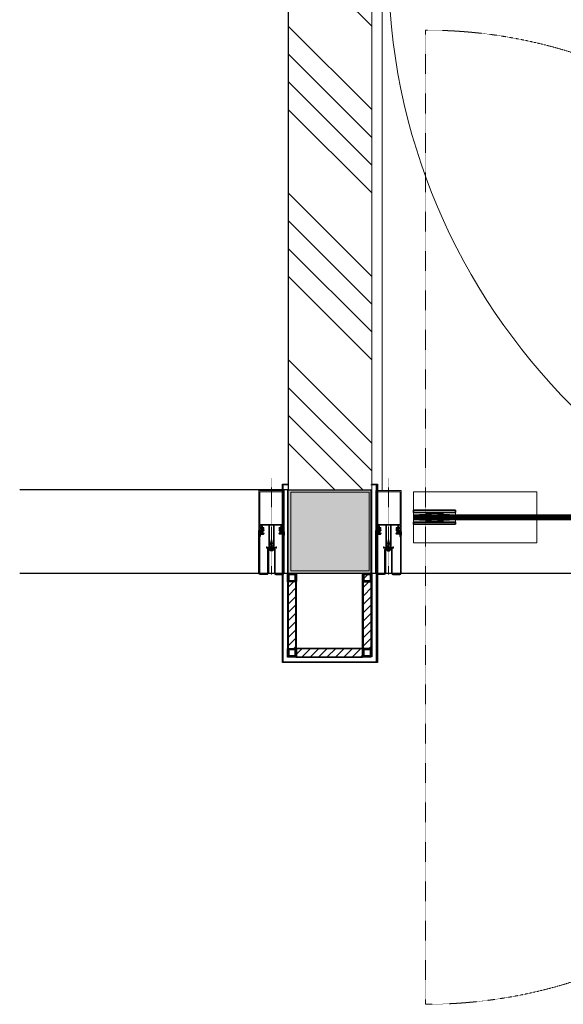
# Model space of a CAD drawing. Header units: millimetres. Extents: x -226731 to 126254, y -16359 to 60195.
# Tile 5 of 256: x -164851 to -163550, y 9467 to 11825. Entities that reach past the tile are written whole.
import ezdxf

# ---------------------------------------------------------------- set-up
doc = ezdxf.new("R2010")
doc.units = ezdxf.units.MM
doc.header["$LTSCALE"] = 0.1
doc.header["$MEASUREMENT"] = 0
for name, pattern in [('CENTER', [2, 1.25, -0.25, 0.25, -0.25]), ('DOOR - WINDOW DETAILS$0$CENTER', [2, 1.25, -0.25, 0.25, -0.25]), ('HIDDEN', [0.375, 0.25, -0.125]), ('HIDDEN2', [4.7625, 3.175, -1.5875])]:
    doc.linetypes.add(name, pattern=pattern)
for name, color, linetype, lineweight in [('01. Aluminium (Main Structure)', 6, 'Continuous', 5), ('0_CCE_ FF_SIDE WALL SPRINKLER', 6, 'Continuous', 0), ('1. Profile', 6, 'Continuous', 30), ('2_Centerline', 1, 'CENTER', 15), ('3_Hatch', 8, 'Continuous', 0), ('COLUMN', 5, 'Continuous', 0), ('DOOR - WINDOW DETAILS$0$01. Aluminium (Main Structure)', 6, 'Continuous', 35), ('DOOR - WINDOW DETAILS$0$03-2 Gasket Hatch', 8, 'Continuous', 0), ('DOOR - WINDOW DETAILS$0$04-1 Glass', 140, 'Continuous', 13), ('DOOR - WINDOW DETAILS$0$12. Accessories', 7, 'Continuous', 15), ('DOOR - WINDOW DETAILS$0$CENTER', 1, 'DOOR - WINDOW DETAILS$0$CENTER', 15), ('HATCH', 9, 'Continuous', 0), ('PLY', 8, 'Continuous', 0), ('S2-Civil plan', 5, 'Continuous', 5), ('SPRINKLER COVERAGE AREA', 1, 'Continuous', 9), ('WALLS', 1, 'Continuous', 5)]:
    doc.layers.add(name, color=color, linetype=linetype, lineweight=lineweight)
for name, color, linetype in [('8_M-Steel', 32, 'Continuous'), ('9_Screws-Anchors', 1, 'Continuous'), ('CENTER LINE', 8, 'CENTER'), ('Door', 5, 'Continuous'), ('DOOR - WINDOW DETAILS$0$9_Screws-Anchors', 1, 'Continuous'), ('DRY WALL LINE', 1, 'Continuous'), ('ELEVATION_4', 8, 'Continuous'), ('FIRE FIGHTING SERVICES', 5, 'Continuous'), ('HARDWARES', 7, 'Continuous'), ('HATCH-RCC', 205, 'Continuous')]:
    doc.layers.add(name, color=color, linetype=linetype)
doc.layers.add('AREA LINE', color=3, linetype='Continuous', plot=False)
doc.layers.add('FIN_ZCP 2- WALL', color=7, linetype='Continuous', true_color=0xb5087e)
doc.layers.add('Glass in Section', color=7, linetype='Continuous', true_color=0x3affff)

# ---------------------------------------------------------------- blocks, each defined once
blk = doc.blocks.new('A$C768C5112')
at = {"layer": '3_Hatch'}
h = blk.add_hatch(color=8, dxfattribs=at)
h.dxf.hatch_style = 1
h.paths.add_polyline_path([(-4.2, -42), (-3.9, -41.7), (-3.9, -37.7), (-4.5, -36.7), (-4.5, -2.5), (-4.5, -2.3), (-4.4, -2.1), (-4.2, -2), (-4, -2), (4, -2), (4.2, -2), (4.4, -2.1), (4.5, -2.3), (4.5, -2.5), (4.5, -36.7), (3.9, -37.7), (3.9, -41.7), (4.2, -42), (4.3, -42.1), (4.3, -42.3), (4.2, -42.4), (3.9, -42.7), (3.9, -46.7), (4.5, -47.7), (4.5, -53.7), (4.5, -53.9), (4.4, -54.1), (4.2, -54.2), (4, -54.2), (-4, -54.2), (-4.2, -54.2), (-4.4, -54.1), (-4.5, -53.9), (-4.5, -53.7), (-4.5, -47.7), (-3.9, -46.7), (-3.9, -42.7), (-4.2, -42.4), (-4.3, -42.3), (-4.3, -42.1)], flags=16)
h.paths.add_polyline_path([(10, -54), (10, -54.2), (10, -54.4), (9.9, -54.5), (9.7, -54.7), (9.5, -54.7), (7, -54.7), (6.8, -54.7), (6.6, -54.5), (6.5, -54.4), (6.5, -54.2), (6.5, -2.5), (6.5, -2.3), (6.6, -2.1), (6.8, -2), (7, -2), (11.9, -2), (12.2, -1.7), (12.3, -1.6), (12.5, -1.6), (12.6, -1.7), (12.9, -2), (27.5, -2), (27.7, -2), (27.9, -2.1), (28, -2.3), (28, -2.5), (28, -7), (28, -7.2), (27.9, -7.4), (27.7, -7.5), (27.5, -7.5), (18.8, -7.5), (18.6, -7.5), (18.5, -7.6), (18.3, -7.8), (18.3, -8), (18.3, -13.5), (18.3, -13.7), (18.5, -13.9), (18.6, -14), (18.8, -14), (21.8, -14), (22, -14), (22.2, -13.9), (22.3, -13.7), (22.3, -13.5), (22.3, -13), (22.3, -12.8), (22.2, -12.7), (22, -12.5), (21.8, -12.5), (20.8, -12.5), (20.6, -12.5), (20.5, -12.3), (20.4, -12.2), (20.3, -12), (20.3, -10), (20.4, -9.8), (20.5, -9.7), (20.6, -9.5), (20.8, -9.5), (23.6, -9.5), (23.9, -9.2), (24.1, -9.1), (24.2, -9.1), (24.4, -9.2), (24.7, -9.5), (27.5, -9.5), (27.7, -9.5), (27.9, -9.7), (28, -9.8), (28, -10), (28, -12), (28, -12.2), (27.9, -12.3), (27.7, -12.5), (27.5, -12.5), (26.5, -12.5), (26.3, -12.5), (26.2, -12.7), (26.1, -12.8), (26, -13), (26, -13.5), (26.1, -13.7), (26.2, -13.9), (26.3, -14), (26.5, -14), (29.5, -14), (29.7, -14), (29.9, -13.9), (30, -13.7), (30, -13.5), (30, 81), (29.9, 81.2), (29.8, 81.2), (29.7, 81.3), (29.6, 81.3), (29.5, 81.3), (-29.5, 81.3), (-29.7, 81.3), (-29.9, 81.2), (-30, 81), (-30, 80.8), (-30, -13.5), (-30, -13.7), (-29.9, -13.9), (-29.7, -14), (-29.5, -14), (-26.5, -14), (-26.3, -14), (-26.1, -13.9), (-26, -13.7), (-26, -13.5), (-26, -13), (-26, -12.8), (-26.1, -12.7), (-26.3, -12.5), (-26.5, -12.5), (-27.5, -12.5), (-27.7, -12.5), (-27.9, -12.3), (-28, -12.2), (-28, -12), (-28, -10), (-28, -9.8), (-27.9, -9.7), (-27.7, -9.5), (-27.5, -9.5), (-24.7, -9.5), (-24.4, -9.2), (-24.2, -9.1), (-24.1, -9.1), (-23.9, -9.2), (-23.6, -9.5), (-20.8, -9.5), (-20.6, -9.5), (-20.4, -9.7), (-20.3, -9.8), (-20.3, -10), (-20.3, -12), (-20.3, -12.2), (-20.4, -12.3), (-20.6, -12.5), (-20.8, -12.5), (-21.8, -12.5), (-22, -12.5), (-22.2, -12.7), (-22.3, -12.8), (-22.3, -13), (-22.3, -13.5), (-22.3, -13.7), (-22.2, -13.9), (-22, -14), (-21.8, -14), (-18.8, -14), (-18.6, -14), (-18.5, -13.9), (-18.3, -13.7), (-18.3, -13.5), (-18.3, -8), (-18.3, -7.8), (-18.5, -7.6), (-18.6, -7.5), (-18.8, -7.5), (-27.5, -7.5), (-27.7, -7.5), (-27.9, -7.4), (-28, -7.2), (-28, -7), (-28, -2.5), (-28, -2.3), (-27.9, -2.1), (-27.7, -2), (-27.5, -2), (-12.9, -2), (-12.6, -1.7), (-12.5, -1.6), (-12.3, -1.6), (-12.2, -1.7), (-11.9, -2), (-7, -2), (-6.8, -2), (-6.7, -2.1), (-6.5, -2.3), (-6.5, -2.5), (-6.5, -54.2), (-6.5, -54.4), (-6.7, -54.5), (-6.8, -54.7), (-7, -54.7), (-9.5, -54.7), (-9.7, -54.7), (-9.9, -54.5), (-10, -54.4), (-10, -54.2), (-10, -54), (-10.1, -53.8), (-10.3, -53.7), (-10.5, -53.7), (-11.5, -53.7), (-11.7, -53.7), (-11.8, -53.8), (-12, -54), (-12, -54.2), (-12, -56.2), (-12, -56.4), (-11.8, -56.6), (-11.7, -56.7), (-11.5, -56.7), (-0.5, -56.7), (-0.2, -56.4), (-0.1, -56.3), (0.1, -56.3), (0.2, -56.4), (0.5, -56.7), (11.5, -56.7), (11.7, -56.7), (11.8, -56.6), (12, -56.4), (12, -56.2), (12, -54.2), (12, -54), (11.8, -53.8), (11.7, -53.7), (11.5, -53.7), (10.5, -53.7), (10.3, -53.7), (10.1, -53.8)])
h.paths.add_polyline_path([(28, 77.8), (28, 78), (27.9, 78.2), (27.7, 78.3), (27.5, 78.3), (-27.5, 78.3), (-27.7, 78.3), (-27.9, 78.2), (-28, 78), (-28, 77.8), (-28, 0.5), (-28, 0.3), (-27.9, 0.2), (-27.7, 0.1), (-27.5, 0), (27.5, 0), (27.7, 0.1), (27.9, 0.2), (28, 0.3), (28, 0.5)], flags=16)
at = {"layer": '01. Aluminium (Main Structure)', "color": 8, "linetype": 'ByBlock'}
for p, q in [((-30, 81), (-29.9, 81.2)), ((-30, 80.8), (-30, 81)), ((-30, -13.5), (-30, 80.8)), ((-29.9, 81.2), (-29.7, 81.3)), ((-29.7, 81.3), (-29.5, 81.3)), ((-29.5, 81.3), (29.5, 81.3)), ((-28, 78), (-27.9, 78.2)), ((-28, 77.8), (-28, 78)), ((-28, 0.5), (-28, 77.8)), ((-27.9, 78.2), (-27.7, 78.3)), ((-27.7, 78.3), (-27.5, 78.3)), ((-27.5, 78.3), (27.5, 78.3)), ((27.5, 78.3), (27.7, 78.3)), ((27.7, 78.3), (27.9, 78.2)), ((27.9, 78.2), (28, 78)), ((28, 78), (28, 77.8)), ((28, 77.8), (28, 0.5)), ((29.5, 81.3), (29.7, 81.3)), ((29.7, 81.3), (29.9, 81.2)), ((29.9, 81.2), (30, 81)), ((30, 81), (30, 80.8)), ((30, 80.8), (30, -13.5)), ((-28, 0.3), (-28, 0.5)), ((-27.9, 0.2), (-28, 0.3)), ((-27.7, 0.1), (-27.9, 0.2)), ((-27.5, 0), (-27.7, 0.1)), ((27.5, 0), (-27.5, 0)), ((27.7, 0.1), (27.5, 0)), ((27.9, 0.2), (27.7, 0.1)), ((28, 0.3), (27.9, 0.2)), ((28, 0.5), (28, 0.3)), ((-30, -13.7), (-30, -13.5)), ((-29.9, -13.9), (-30, -13.7)), ((-29.7, -14), (-29.9, -13.9)), ((-29.5, -14), (-29.7, -14)), ((-26.5, -14), (-29.5, -14)), ((-28, -2.3), (-27.9, -2.1)), ((-28, -2.5), (-28, -2.3)), ((-28, -7), (-28, -2.5)), ((-28, -7.2), (-28, -7)), ((-27.9, -7.4), (-28, -7.2)), ((-28, -9.8), (-27.9, -9.7)), ((-28, -10), (-28, -9.8)), ((-28, -12), (-28, -10)), ((-28, -12.2), (-28, -12)), ((-27.9, -12.3), (-28, -12.2)), ((-27.9, -2.1), (-27.7, -2)), ((-27.7, -7.5), (-27.9, -7.4)), ((-27.9, -9.7), (-27.7, -9.5)), ((-27.7, -12.5), (-27.9, -12.3)), ((-27.7, -2), (-27.5, -2)), ((-27.5, -7.5), (-27.7, -7.5)), ((-27.7, -9.5), (-27.5, -9.5)), ((-27.5, -12.5), (-27.7, -12.5)), ((-27.5, -2), (-12.9, -2)), ((-18.8, -7.5), (-27.5, -7.5)), ((-27.5, -9.5), (-24.7, -9.5)), ((-26.5, -12.5), (-27.5, -12.5)), ((-26.5, -12.5), (-26.3, -12.5)), ((-26.3, -14), (-26.5, -14)), ((-26.3, -12.5), (-26.1, -12.7)), ((-26.1, -13.9), (-26.3, -14)), ((-26.1, -12.7), (-26, -12.8)), ((-26, -13.7), (-26.1, -13.9)), ((-26, -12.8), (-26, -13)), ((-26, -13), (-26, -13.5)), ((-26, -13.5), (-26, -13.7)), ((-24.7, -9.5), (-24.4, -9.2)), ((-24.4, -9.2), (-24.2, -9.1)), ((-24.2, -9.1), (-24.1, -9.1)), ((-24.1, -9.1), (-23.9, -9.2)), ((-23.9, -9.2), (-23.6, -9.5)), ((-23.6, -9.5), (-20.8, -9.5)), ((-22.3, -12.8), (-22.2, -12.7)), ((-22.3, -13), (-22.3, -12.8)), ((-22.3, -13), (-22.3, -13.5)), ((-22.3, -13.7), (-22.3, -13.5)), ((-22.2, -13.9), (-22.3, -13.7)), ((-22.2, -12.7), (-22, -12.5)), ((-22, -14), (-22.2, -13.9)), ((-22, -12.5), (-21.8, -12.5)), ((-21.8, -14), (-22, -14)), ((-20.8, -12.5), (-21.8, -12.5)), ((-18.8, -14), (-21.8, -14)), ((-20.8, -9.5), (-20.6, -9.5)), ((-20.6, -12.5), (-20.8, -12.5)), ((-20.6, -9.5), (-20.4, -9.7)), ((-20.4, -12.3), (-20.6, -12.5)), ((-20.4, -9.7), (-20.3, -9.8)), ((-20.3, -12.2), (-20.4, -12.3)), ((-20.3, -9.8), (-20.3, -10)), ((-20.3, -10), (-20.3, -12)), ((-20.3, -12), (-20.3, -12.2)), ((-18.8, -7.5), (-18.6, -7.5)), ((-18.6, -14), (-18.8, -14)), ((-18.6, -7.5), (-18.5, -7.6)), ((-18.5, -13.9), (-18.6, -14)), ((-18.5, -7.6), (-18.3, -7.8)), ((-18.3, -13.7), (-18.5, -13.9)), ((-18.3, -7.8), (-18.3, -8)), ((-18.3, -8), (-18.3, -13.5)), ((-18.3, -13.5), (-18.3, -13.7)), ((-12.9, -2), (-12.6, -1.7)), ((-12.6, -1.7), (-12.5, -1.6)), ((-12.5, -1.6), (-12.3, -1.6)), ((-12.3, -1.6), (-12.2, -1.7)), ((-12.2, -1.7), (-11.9, -2)), ((-11.9, -2), (-7, -2)), ((-7, -2), (-6.8, -2)), ((-6.8, -2), (-6.7, -2.1)), ((-6.7, -2.1), (-6.5, -2.3)), ((-6.5, -2.3), (-6.5, -2.5)), ((-6.5, -2.5), (-6.5, -54.2)), ((-4.5, -2.3), (-4.4, -2.1)), ((-4.5, -2.5), (-4.5, -2.3)), ((-4.5, -36.7), (-4.5, -2.5)), ((-4.4, -2.1), (-4.2, -2)), ((-4.2, -2), (-4, -2)), ((-4, -2), (4, -2)), ((4, -2), (4.2, -2)), ((4.2, -2), (4.4, -2.1)), ((4.4, -2.1), (4.5, -2.3)), ((4.5, -2.3), (4.5, -2.5)), ((4.5, -2.5), (4.5, -36.7)), ((6.5, -2.3), (6.6, -2.1)), ((6.5, -2.5), (6.5, -2.3)), ((6.5, -54.2), (6.5, -2.5)), ((6.6, -2.1), (6.8, -2)), ((6.8, -2), (7, -2)), ((7, -2), (11.9, -2)), ((11.9, -2), (12.2, -1.7)), ((12.2, -1.7), (12.3, -1.6)), ((12.3, -1.6), (12.5, -1.6)), ((12.5, -1.6), (12.6, -1.7)), ((12.6, -1.7), (12.9, -2)), ((12.9, -2), (27.5, -2)), ((18.3, -7.8), (18.5, -7.6)), ((18.3, -8), (18.3, -7.8)), ((18.3, -8), (18.3, -13.5)), ((18.3, -13.7), (18.3, -13.5)), ((18.5, -13.9), (18.3, -13.7)), ((18.5, -7.6), (18.6, -7.5)), ((18.6, -14), (18.5, -13.9)), ((18.6, -7.5), (18.8, -7.5)), ((18.8, -14), (18.6, -14)), ((27.5, -7.5), (18.8, -7.5)), ((18.8, -14), (21.8, -14)), ((20.3, -10), (20.4, -9.8)), ((20.3, -12), (20.3, -10)), ((20.4, -12.2), (20.3, -12)), ((20.4, -9.8), (20.5, -9.7)), ((20.5, -12.3), (20.4, -12.2)), ((20.5, -9.7), (20.6, -9.5)), ((20.6, -12.5), (20.5, -12.3)), ((20.6, -9.5), (20.8, -9.5)), ((20.8, -12.5), (20.6, -12.5)), ((20.8, -9.5), (23.6, -9.5)), ((21.8, -12.5), (20.8, -12.5)), ((21.8, -12.5), (22, -12.5)), ((22, -14), (21.8, -14)), ((22, -12.5), (22.2, -12.7)), ((22.2, -13.9), (22, -14)), ((22.2, -12.7), (22.3, -12.8)), ((22.3, -13.7), (22.2, -13.9)), ((22.3, -12.8), (22.3, -13)), ((22.3, -13), (22.3, -13.5)), ((22.3, -13.5), (22.3, -13.7)), ((23.6, -9.5), (23.9, -9.2)), ((23.9, -9.2), (24.1, -9.1)), ((24.1, -9.1), (24.2, -9.1)), ((24.2, -9.1), (24.4, -9.2)), ((24.4, -9.2), (24.7, -9.5)), ((24.7, -9.5), (27.5, -9.5)), ((26, -13), (26.1, -12.8)), ((26, -13), (26, -13.5)), ((26.1, -13.7), (26, -13.5)), ((26.1, -12.8), (26.2, -12.7)), ((26.2, -13.9), (26.1, -13.7)), ((26.2, -12.7), (26.3, -12.5)), ((26.3, -14), (26.2, -13.9)), ((26.3, -12.5), (26.5, -12.5)), ((26.5, -14), (26.3, -14)), ((27.5, -12.5), (26.5, -12.5)), ((26.5, -14), (29.5, -14)), ((27.5, -2), (27.7, -2)), ((27.7, -7.5), (27.5, -7.5)), ((27.5, -9.5), (27.7, -9.5)), ((27.7, -12.5), (27.5, -12.5)), ((27.7, -2), (27.9, -2.1)), ((27.9, -7.4), (27.7, -7.5)), ((27.7, -9.5), (27.9, -9.7)), ((27.9, -12.3), (27.7, -12.5)), ((27.9, -2.1), (28, -2.3)), ((28, -7.2), (27.9, -7.4)), ((27.9, -9.7), (28, -9.8)), ((28, -12.2), (27.9, -12.3)), ((28, -2.3), (28, -2.5)), ((28, -2.5), (28, -7)), ((28, -7), (28, -7.2)), ((28, -9.8), (28, -10)), ((28, -10), (28, -12)), ((28, -12), (28, -12.2)), ((29.7, -14), (29.5, -14)), ((29.9, -13.9), (29.7, -14)), ((30, -13.7), (29.9, -13.9)), ((30, -13.5), (30, -13.7)), ((-3.9, -37.7), (-4.5, -36.7)), ((-4.5, -47.7), (-3.9, -46.7)), ((-4.3, -42.1), (-4.2, -42)), ((-4.3, -42.3), (-4.3, -42.1)), ((-4.2, -42.4), (-4.3, -42.3)), ((-4.2, -42), (-3.9, -41.7)), ((-3.9, -42.7), (-4.2, -42.4)), ((-3.9, -41.7), (-3.9, -37.7)), ((-3.9, -46.7), (-3.9, -42.7)), ((4.5, -36.7), (3.9, -37.7)), ((3.9, -37.7), (3.9, -41.7)), ((3.9, -41.7), (4.2, -42)), ((4.2, -42.4), (3.9, -42.7)), ((3.9, -42.7), (3.9, -46.7)), ((3.9, -46.7), (4.5, -47.7)), ((4.2, -42), (4.3, -42.1)), ((4.3, -42.3), (4.2, -42.4)), ((4.3, -42.1), (4.3, -42.3)), ((-12, -54), (-11.8, -53.8)), ((-12, -54.2), (-12, -54)), ((-12, -56.2), (-12, -54.2)), ((-12, -56.4), (-12, -56.2)), ((-11.8, -56.6), (-12, -56.4)), ((-11.8, -53.8), (-11.7, -53.7)), ((-11.7, -56.7), (-11.8, -56.6)), ((-11.7, -53.7), (-11.5, -53.7)), ((-11.5, -56.7), (-11.7, -56.7)), ((-11.5, -53.7), (-10.5, -53.7)), ((-11.5, -56.7), (-0.5, -56.7)), ((-10.5, -53.7), (-10.3, -53.7)), ((-10.3, -53.7), (-10.1, -53.8)), ((-10.1, -53.8), (-10, -54)), ((-10, -54), (-10, -54.2)), ((-10, -54.4), (-10, -54.2)), ((-9.9, -54.5), (-10, -54.4)), ((-9.7, -54.7), (-9.9, -54.5)), ((-9.5, -54.7), (-9.7, -54.7)), ((-7, -54.7), (-9.5, -54.7)), ((-6.8, -54.7), (-7, -54.7)), ((-6.7, -54.5), (-6.8, -54.7)), ((-6.5, -54.4), (-6.7, -54.5)), ((-6.5, -54.2), (-6.5, -54.4)), ((-4.5, -53.7), (-4.5, -47.7)), ((-4.5, -53.9), (-4.5, -53.7)), ((-4.4, -54.1), (-4.5, -53.9)), ((-4.2, -54.2), (-4.4, -54.1)), ((-4, -54.2), (-4.2, -54.2)), ((4, -54.2), (-4, -54.2)), ((-0.5, -56.7), (-0.2, -56.4)), ((-0.2, -56.4), (-0.1, -56.3)), ((-0.1, -56.3), (0.1, -56.3)), ((0.1, -56.3), (0.2, -56.4)), ((0.2, -56.4), (0.5, -56.7)), ((0.5, -56.7), (11.5, -56.7)), ((4.2, -54.2), (4, -54.2)), ((4.4, -54.1), (4.2, -54.2)), ((4.5, -53.9), (4.4, -54.1)), ((4.5, -47.7), (4.5, -53.7)), ((4.5, -53.7), (4.5, -53.9)), ((6.5, -54.4), (6.5, -54.2)), ((6.6, -54.5), (6.5, -54.4)), ((6.8, -54.7), (6.6, -54.5)), ((7, -54.7), (6.8, -54.7)), ((9.5, -54.7), (7, -54.7)), ((9.7, -54.7), (9.5, -54.7)), ((9.9, -54.5), (9.7, -54.7)), ((10, -54.4), (9.9, -54.5)), ((10, -54), (10.1, -53.8)), ((10, -54.2), (10, -54)), ((10, -54.2), (10, -54.4)), ((10.1, -53.8), (10.3, -53.7)), ((10.3, -53.7), (10.5, -53.7)), ((10.5, -53.7), (11.5, -53.7)), ((11.5, -53.7), (11.7, -53.7)), ((11.7, -56.7), (11.5, -56.7)), ((11.7, -53.7), (11.8, -53.8)), ((11.8, -56.6), (11.7, -56.7)), ((11.8, -53.8), (12, -54)), ((12, -56.4), (11.8, -56.6)), ((12, -54), (12, -54.2)), ((12, -54.2), (12, -56.2)), ((12, -56.2), (12, -56.4))]:
    blk.add_line(p, q, dxfattribs=at)
blk = doc.blocks.new('*U432')
at = {"layer": 'CENTER LINE', "color": 8, "linetype": 'CENTER'}
blk.add_line((0, -19.1), (0, 3.8), dxfattribs=at)
at = {"layer": 'HARDWARES', "color": 8, "linetype": 'Continuous'}
for p, q in [((-4.5, 0), (-4.5, 1.2)), ((4.5, 0), (-4.5, 0)), ((-0.7, 2.6), (-0.7, 3.3)), ((0.7, 2.6), (-0.7, 2.6)), ((0.7, 2.6), (0.7, 3.3)), ((4.5, 1.2), (4.5, 0))]:
    blk.add_line(p, q, dxfattribs=at)
at = {"layer": 'HARDWARES', "color": 8}
for p, q in [((4.5, 0), (-4.5, 0)), ((4.5, 0.8), (4.5, 0))]:
    blk.add_line(p, q, dxfattribs=at)
at = {"layer": 'HARDWARES', "color": 8, "linetype": 'HIDDEN'}
for p, q in [((1.4, 0), (1.4, -0.3)), ((1.1, -15.3), (-1.8, -16.4)), ((2, -15.6), (-1.8, -16.4)), ((-1.8, -16.4), (-0.9, -16.7)), ((-1.4, -2.1), (-1.4, -3.5)), ((-1.4, -4.2), (-1.4, -5.6)), ((-1.4, -6.3), (-1.4, -7.7)), ((-1.4, -8.4), (-1.4, -9.8)), ((-1.4, -10.5), (-1.4, -11.9)), ((-0.9, -16.7), (2, -15.6)), ((1.1, -15.3), (2, -15.6)), ((1.4, -1), (1.4, -2.4)), ((1.4, -3.1), (1.4, -4.5)), ((1.4, -5.2), (1.4, -6.6)), ((1.4, -7.3), (1.4, -8.7)), ((1.4, -9.4), (1.4, -10.8))]:
    blk.add_line(p, q, dxfattribs=at)
for points in [[(-1.4, 0), (-1.4, -1.4)], [(2.4, -0.7), (1.4, -0.3), (-2.4, -1.7), (2.4, -0.7), (-1.4, -2.1), (-2.4, -1.7)], [(2.4, -2.8), (1.4, -2.4), (-2.4, -3.8), (2.4, -2.8), (-1.4, -4.2), (-2.4, -3.8)], [(2.4, -4.9), (1.4, -4.5), (-2.4, -5.9), (2.4, -4.9), (-1.4, -6.3), (-2.4, -5.9)], [(2.4, -7), (1.4, -6.6), (-2.4, -8), (2.4, -7), (-1.4, -8.4), (-2.4, -8)], [(2.4, -9.1), (1.4, -8.7), (-2.4, -10.1), (2.4, -9.1), (-1.4, -10.5), (-2.4, -10.1)], [(2.4, -11.2), (1.4, -10.8), (-2.4, -12.2), (2.4, -11.2), (-1.4, -12.6), (-2.4, -12.2)], [(2.4, -13.3), (1.5, -12.9), (-2.4, -14.3), (2.4, -13.3), (-1.4, -14.7), (-2.4, -14.3)]]:
    blk.add_lwpolyline(points, dxfattribs=at)
at = {"layer": 'HARDWARES', "color": 8, "linetype": 'Continuous'}
for centre, radius, start, end in [((-3.1, 1.2), 1.37, 131.7376, 180), ((-0.7, -2.3), 5.57, 89.5407, 126.6338), ((0.7, -2.3), 5.57, 53.3662, 90.4593), ((3.1, 1.2), 1.37, 0, 48.2624)]:
    blk.add_arc(centre, radius, start, end, dxfattribs=at)
at = {"layer": 'HARDWARES', "color": 8, "linetype": 'HIDDEN'}
for centre, start, end in [((15.4, -11.8), 182.508, 187.2926), ((15.3, -11.8), 189.5795, 194.5622), ((15.3, -11.8), 196.6931, 203.9435), ((-15.3, -11.8), 336.0565, 345.4243), ((-15.3, -11.8), 347.9668, 353.6815), ((-15.3, -11.8), 356.0961, 1.0584)]:
    blk.add_arc(centre, 16.8, start, end, dxfattribs=at)
blk = doc.blocks.new('*U433')
at = {"layer": 'CENTER LINE', "color": 8, "linetype": 'CENTER'}
blk.add_line((0, -11), (0, 2.7), dxfattribs=at)
at = {"layer": 'HARDWARES', "color": 8, "linetype": 'Continuous'}
for p, q in [((-3.2, 0), (-3.2, 0.7)), ((3.2, 0), (-3.2, 0)), ((-0.5, 1.7), (-0.5, 2.2)), ((0.5, 1.7), (-0.5, 1.7)), ((0.5, 1.7), (0.5, 2.2)), ((3.2, 0.7), (3.2, 0))]:
    blk.add_line(p, q, dxfattribs=at)
at = {"layer": 'HARDWARES', "color": 8}
for p, q in [((-3.2, 0), (-3.2, 0.4)), ((3.2, 0), (-3.2, 0)), ((3.2, 0.4), (3.2, 0))]:
    blk.add_line(p, q, dxfattribs=at)
at = {"layer": 'HARDWARES', "color": 8, "linetype": 'HIDDEN'}
for p, q in [((1.1, 0), (1.1, -0.2)), ((0.8, -11.2), (-1.3, -11.9)), ((1.4, -11.4), (-1.3, -11.9)), ((-1.3, -11.9), (-0.7, -12.2)), ((-1.1, -1.5), (-1.1, -2.5)), ((-1.1, -3), (-1.1, -4.1)), ((-1.1, -4.6), (-1.1, -5.6)), ((-1.1, -6.1), (-1.1, -7.1)), ((-1.1, -7.6), (-1.1, -8.7)), ((-0.7, -12.2), (1.4, -11.4)), ((0.8, -11.2), (1.4, -11.4)), ((1.1, -0.7), (1.1, -1.8)), ((1.1, -2.3), (1.1, -3.3)), ((1.1, -3.8), (1.1, -4.8)), ((1.1, -5.3), (1.1, -6.4)), ((1.1, -6.9), (1.1, -7.9))]:
    blk.add_line(p, q, dxfattribs=at)
for points in [[(-1.1, 0), (-1.1, -1)], [(1.8, -0.5), (1.1, -0.2), (-1.8, -1.2), (1.8, -0.5), (-1.1, -1.5), (-1.8, -1.2)], [(1.8, -2), (1.1, -1.8), (-1.8, -2.8), (1.8, -2), (-1.1, -3), (-1.8, -2.8)], [(1.8, -3.5), (1.1, -3.3), (-1.8, -4.3), (1.8, -3.5), (-1.1, -4.6), (-1.8, -4.3)], [(1.8, -5.1), (1.1, -4.8), (-1.8, -5.8), (1.8, -5.1), (-1.1, -6.1), (-1.8, -5.8)], [(1.8, -6.6), (1.1, -6.4), (-1.8, -7.4), (1.8, -6.6), (-1.1, -7.6), (-1.8, -7.4)], [(1.8, -8.1), (1.1, -7.9), (-1.8, -8.9), (1.8, -8.1), (-1.1, -9.2), (-1.8, -8.9)], [(1.8, -9.7), (1.1, -9.4), (-1.7, -10.4), (1.8, -9.7), (-1, -10.7), (-1.7, -10.4)]]:
    blk.add_lwpolyline(points, dxfattribs=at)
at = {"layer": 'HARDWARES', "color": 8, "linetype": 'Continuous'}
for centre, radius, start, end in [((-2.2, 0.7), 1, 131.7376, 180), ((-0.5, -1.6), 3.85, 89.5553, 127.6506), ((0.5, -1.6), 3.85, 52.3494, 90.4447), ((2.2, 0.7), 1, 0, 48.2624)]:
    blk.add_arc(centre, radius, start, end, dxfattribs=at)
at = {"layer": 'HARDWARES', "color": 8, "linetype": 'HIDDEN'}
for centre, start, end in [((11.3, -8.6), 182.508, 187.2926), ((11.2, -8.6), 189.5795, 194.5622), ((11.2, -8.6), 196.6931, 203.9435), ((-11.2, -8.6), 336.0565, 345.4243), ((-11.2, -8.6), 347.9668, 353.6815), ((-11.1, -8.6), 356.0961, 1.0584)]:
    blk.add_arc(centre, 12.2, start, end, dxfattribs=at)
blk = doc.blocks.new('c812')
at = {"layer": '9_Screws-Anchors', "color": 8, "linetype": 'ByBlock'}
for p, q in [((-4, 0), (4, 0)), ((-1.6, -2.5), (-4, 0)), ((1.6, -2.5), (4, 0)), ((-2.1, -3.6), (2.1, -3.1)), ((-2.1, -5), (2.1, -4.5)), ((-2.1, -6.4), (2.1, -5.9)), ((-2.1, -7.8), (2.1, -7.3)), ((-2.1, -9.2), (2.1, -8.7)), ((-2.1, -10.6), (2.1, -10.1)), ((-1.6, -2.5), (-1.6, -10.8)), ((-1.6, -2.5), (1.6, -2.5)), ((0, -12.7), (-1.6, -10.8)), ((-0.9, -2.4), (1, -2.4)), ((0, -12.7), (1.6, -10.8)), ((1.6, -2.5), (1.6, -10.8))]:
    blk.add_line(p, q, dxfattribs=at)
at = {"layer": '9_Screws-Anchors', "color": 8, "linetype": 'HIDDEN2', "ltscale": 0.5}
for p, q in [((-2, 0), (-0.9, -2.5)), ((-0.4, 0), (-0.2, -2.4)), ((0.5, 0), (0.3, -2.4)), ((2, 0), (0.9, -2.5))]:
    blk.add_line(p, q, dxfattribs=at)
blk = doc.blocks.new('A$Ce945c106')
at = {"layer": '3_Hatch'}
h = blk.add_hatch(color=8, dxfattribs=at)
h.dxf.hatch_style = 1
edge = h.paths.add_edge_path()
edge.add_line((105.5, 28.5), (3, 28.5))
edge.add_arc((3, 27), 1.5, 90, 180)
edge.add_line((1.5, 27), (1.5, 10.5))
edge.add_arc((3, 10.5), 1.5, 180, 270)
edge.add_line((3, 9), (59.8, 9))
edge.add_arc((59.8, 6), 3, 0, 90, ccw=False)
edge.add_line((62.8, 6), (62.8, -7.5))
edge.add_line((62.8, -7.5), (61.3, -7.5))
edge.add_line((61.3, -7.5), (61.3, 6))
edge.add_arc((59.8, 6), 1.5, 0, 90)
edge.add_line((59.8, 7.5), (3, 7.5))
edge.add_arc((3, 10.5), 3, 180, 270, ccw=False)
edge.add_line((0, 10.5), (0, 27))
edge.add_arc((3, 27), 3, 90, 180, ccw=False)
edge.add_line((3, 30), (105.5, 30))
edge.add_line((105.5, 30), (105.5, 28.5))
h = blk.add_hatch(color=8, dxfattribs=at)
h.dxf.hatch_style = 1
h.paths.add_polyline_path([(90.5, 28.5), (105.5, 28.5), (105.5, 18.5), (104, 18.5), (104, 27), (90.5, 27)])
h = blk.add_hatch(color=8, dxfattribs=at)
h.dxf.hatch_style = 1
edge = h.paths.add_edge_path()
edge.add_line((105.5, -28.5), (3, -28.5))
edge.add_arc((3, -27), 1.5, 180, 270, ccw=False)
edge.add_line((1.5, -27), (1.5, -10.5))
edge.add_arc((3, -10.5), 1.5, 90, 180, ccw=False)
edge.add_line((3, -9), (58.3, -9))
edge.add_arc((58.3, -6), 3, 270, 360)
edge.add_line((61.3, -6), (61.3, 6))
edge.add_line((61.3, 6), (59.8, 6))
edge.add_line((59.8, 6), (59.8, -6))
edge.add_arc((58.3, -6), 1.5, 270, 360, ccw=False)
edge.add_line((58.3, -7.5), (3, -7.5))
edge.add_arc((3, -10.5), 3, 90, 180)
edge.add_line((0, -10.5), (0, -27))
edge.add_arc((3, -27), 3, 180, 270)
edge.add_line((3, -30), (105.5, -30))
edge.add_line((105.5, -30), (105.5, -28.5))
h = blk.add_hatch(color=8, dxfattribs=at)
h.dxf.hatch_style = 1
h.paths.add_polyline_path([(90.5, -28.5), (105.5, -28.5), (105.5, -18.5), (104, -18.5), (104, -27), (90.5, -27)])
at = {"layer": '1. Profile', "color": 8, "linetype": 'ByBlock'}
for points in [[(90.5, 28.5), (105.5, 28.5), (105.5, 18.5), (104, 18.5), (104, 27), (90.5, 27)], [(90.5, -28.5), (105.5, -28.5), (105.5, -18.5), (104, -18.5), (104, -27), (90.5, -27)]]:
    blk.add_lwpolyline(points, close=True, dxfattribs=at)
at = {"layer": '2_Centerline', "color": 8, "ltscale": 0.25}
blk.add_lwpolyline([(230.8, 0), (0, 0)], dxfattribs=at)
at = {"layer": 'Glass in Section', "color": 8}
for points in [[(105.5, 28.5), (3, 28.5, 0.414214), (1.5, 27), (1.5, 10.5, 0.414214), (3, 9), (59.8, 9, -0.414214), (62.8, 6), (62.8, -7.5), (61.3, -7.5), (61.3, 6, 0.414214), (59.8, 7.5), (3, 7.5, -0.414214), (0, 10.5), (0, 27, -0.414214), (3, 30), (105.5, 30)], [(105.5, -28.5), (3, -28.5, -0.414214), (1.5, -27), (1.5, -10.5, -0.414214), (3, -9), (58.3, -9, 0.414214), (61.3, -6), (61.3, 6), (59.8, 6), (59.8, -6, -0.414214), (58.3, -7.5), (3, -7.5, 0.414214), (0, -10.5), (0, -27, 0.414214), (3, -30), (105.5, -30)]]:
    blk.add_lwpolyline(points, format="xyb", close=True, dxfattribs=at)
at = {"layer": '3_Hatch', "color": 8, "rotation": 270}
blk.add_blockref('A$C768C5112', (119.5, 0), dxfattribs=at)
at = {"layer": 'DRY WALL LINE', "color": 8, "linetype": 'Continuous', "xscale": -1}
blk.add_blockref('c812', (98, 30), dxfattribs=at)
at = {"layer": 'DRY WALL LINE', "color": 8, "linetype": 'Continuous', "rotation": 180}
blk.add_blockref('c812', (98, -30), dxfattribs=at)
at = {"layer": 'HARDWARES', "color": 8, "xscale": -1, "rotation": 90}
for name, p in [('*U433', (104, 23.3)), ('*U432', (59.8, 0))]:
    blk.add_blockref(name, p, dxfattribs=at)
at = {"layer": 'HARDWARES', "color": 8, "rotation": 90.00000000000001}
blk.add_blockref('*U433', (104, -23.3), dxfattribs=at)
blk = doc.blocks.new('A$C9d481201')
at = {"layer": '3_Hatch', "color": 8, "linetype": 'HIDDEN', "elevation": -261.1}
blk.add_lwpolyline([(-1406.5, -1160.5), (-1406.5, 1172.5)], dxfattribs=at)
at = {"layer": '3_Hatch', "color": 8, "linetype": 'HIDDEN'}
for start, end in [(0.0256, 90), (270, 359.9744)]:
    blk.add_arc((-1406.5, 6, -261.1), 1166.5, start, end, dxfattribs=at)
at = {"layer": 'DOOR - WINDOW DETAILS$0$01. Aluminium (Main Structure)', "color": 8, "extrusion": (3.81477e-09, -1.42366e-08, 1), "elevation": -261.1}
for points in [[(-1335, 17.6), (-1435, 17.6), (-1435, 22.6), (-1335, 22.6)], [(-1335, -5.7), (-1435, -5.7), (-1435, -10.7), (-1335, -10.7)]]:
    blk.add_lwpolyline(points, close=True, dxfattribs=at)
at = {"layer": 'DOOR - WINDOW DETAILS$0$03-2 Gasket Hatch', "color": 8, "lineweight": 0, "extrusion": (-3.81477e-09, -1.42366e-08, 1)}
for p, q in [((-1335, 17.6, -261.1), (-1435, 11.9, -261.1)), ((-1434.8, 17.5, -261.1), (-1335, 11.9, -261.1)), ((-1335, -5.7, -261.1), (-1435, -0.1, -261.1)), ((-1435, -5.7, -261.1), (-1335, -0.1, -261.1))]:
    blk.add_line(p, q, dxfattribs=at)
at = {"layer": 'DOOR - WINDOW DETAILS$0$03-2 Gasket Hatch', "color": 8, "extrusion": (-3.81477e-09, -1.42366e-08, 1)}
for p, q in [((-1435, 10.8, -261.1), (-240, 10.9, -261.1)), ((-1435, 9.8, -261.1), (-240, 10, -261.1)), ((-1435, 9, -261.1), (-1407.7, 9, -261.1)), ((-1435, 8, -261.1), (-1409.1, 8, -261.1)), ((-1409.6, 7, -261.1), (-1435, 7, -261.1)), ((-1409.8, 6, -261.1), (-1435, 6, -261.1)), ((-1435, 5, -261.1), (-1409.6, 5, -261.1)), ((-1435, 4, -261.1), (-1409.1, 4, -261.1)), ((-1435, 3, -261.1), (-1407.7, 3, -261.1)), ((-1435, 2, -261.1), (-240, 2.1, -261.1)), ((-1435, 1, -261.1), (-240, 1.1, -261.1)), ((-1405.8, 8.9, -261.1), (-240, 9, -261.1)), ((-1405.8, 3, -261.1), (-240, 3.1, -261.1)), ((-1404.5, 7.9, -261.1), (-240, 8, -261.1)), ((-1404.5, 3.9, -261.1), (-240, 4.1, -261.1)), ((-240, 7, -261.1), (-1404, 6.9, -261.1)), ((-1404, 4.9, -261.1), (-240, 5, -261.1)), ((-240, 6, -261.1), (-1403.8, 5.9, -261.1))]:
    blk.add_line(p, q, dxfattribs=at)
at = {"layer": 'DOOR - WINDOW DETAILS$0$03-2 Gasket Hatch', "color": 8, "lineweight": 0, "extrusion": (3.81477e-09, -1.42366e-08, 1), "elevation": -261.1}
for points in [[(-1335, 11.9), (-1335, 17.6), (-1435, 17.6), (-1435, 11.9)], [(-1335, -0.1), (-1335, -5.7), (-1435, -5.7), (-1435, -0.1)]]:
    blk.add_lwpolyline(points, close=True, dxfattribs=at)
at = {"layer": 'DOOR - WINDOW DETAILS$0$04-1 Glass', "color": 8, "extrusion": (3.81477e-09, -1.42366e-08, 1), "elevation": -261.1}
blk.add_lwpolyline([(-241, 0), (-240, 1), (-240, 11), (-241, 12), (-1434, 11.9), (-1435, 10.9), (-1435, 0.9), (-1434, -0.1), (-241, 0)], dxfattribs=at)
at = {"layer": 'DOOR - WINDOW DETAILS$0$12. Accessories', "color": 8, "extrusion": (3.81477e-09, -1.42366e-08, 1), "elevation": -261.1}
blk.add_lwpolyline([(-1435, 67.5), (-1140, 67.5), (-1140, -54.5), (-1435, -54.5)], close=True, dxfattribs=at)
at = {"layer": 'DOOR - WINDOW DETAILS$0$9_Screws-Anchors', "color": 8, "extrusion": (3.81477e-09, 1.92291e-07, 1), "elevation": -261.1}
blk.add_lwpolyline([(-1410.8, 6), (-1408.7, 9.8), (-1404.4, 9.8), (-1402.2, 6), (-1404.4, 2.3), (-1408.7, 2.3)], close=True, dxfattribs=at)
at = {"layer": 'DOOR - WINDOW DETAILS$0$9_Screws-Anchors', "color": 8, "extrusion": (3.81477e-09, 1.92291e-07, 1)}
for radius in [3.24, 2.3, 1.99]:
    blk.add_circle((-1406.5, 6, -261.1), radius, dxfattribs=at)
at = {"layer": 'DOOR - WINDOW DETAILS$0$CENTER', "color": 8, "ltscale": 0.3, "extrusion": (3.81477e-09, 1.92291e-07, 1)}
for p, q in [((-1412.4, 6, -261.1), (-1400.7, 6, -261.1)), ((-1406.5, 0.2, -261.1), (-1406.5, 11.9, -261.1))]:
    blk.add_line(p, q, dxfattribs=at)
blk = doc.blocks.new('A$C24A0312C')
at = {"layer": 'COLUMN', "linetype": 'Continuous'}
h = blk.add_hatch(color=8, dxfattribs=at)
h.dxf.hatch_style = 1
h.paths.add_polyline_path([(-100, 100), (100, 100), (100, -100), (-100, -100)])
h.paths.add_polyline_path([(94, 94), (-94, 94), (-94, -94), (94, -94)], flags=16)
at = {"layer": 'HATCH'}
h = blk.add_hatch(color=8, dxfattribs=at)
h.dxf.hatch_style = 1
h.paths.add_polyline_path([(94, 94), (-94, 94), (-94, -94), (94, -94)])
at = {"layer": 'COLUMN', "color": 8, "linetype": 'Continuous'}
for points in [[(100, 100), (-100, 100), (-100, -100), (100, -100)], [(94, 94), (-94, 94), (-94, -94), (94, -94)]]:
    blk.add_lwpolyline(points, close=True, dxfattribs=at)
blk = doc.blocks.new('A$C2AD535C3')
at = {"layer": 'SPRINKLER COVERAGE AREA', "color": 1}
blk.add_circle((0, 0), 2500, dxfattribs=at)
blk = doc.blocks.new('G$C3584CA52')
at = {"layer": '0_CCE_ FF_SIDE WALL SPRINKLER', "color": 240, "xscale": -0.6, "yscale": 0.6, "zscale": 0.6}
blk.add_blockref('A$C2AD535C3', (548.8, -9259), dxfattribs=at)

msp = doc.modelspace()

# ---------------------------------------------------------------- hatches: boundary and pattern name
at = {"layer": 'HATCH'}
h = msp.add_hatch(dxfattribs=at)
h.set_pattern_fill('JIS_WOOD', color=8, scale=20, angle=180)
h.set_pattern_definition([(225, (931153.14, 450387.863), (9.99999998, -9.99999998), [])])
h.paths.add_polyline_path([(-164208.7, 10479.6), (-164208.7, 10499.6), (-164188.7, 10499.6), (-164188.7, 10479.6), (-164188.7, 10319.6), (-164028.7, 10319.6), (-164008.7, 10319.6), (-164008.7, 10299.6), (-164028.7, 10299.6), (-164188.7, 10299.6), (-164208.7, 10299.6), (-164208.7, 10319.6)])
h.paths.add_polyline_path([(-164208.7, 10479.6), (-164208.7, 10499.6), (-164188.7, 10499.6), (-164188.7, 10479.6)], flags=16)
h.paths.add_polyline_path([(-164206.7, 10481.6), (-164206.7, 10497.6), (-164190.7, 10497.6), (-164190.7, 10481.6)], flags=0)
h.paths.add_polyline_path([(-164208.7, 10319.6), (-164188.7, 10319.6), (-164188.7, 10299.6), (-164208.7, 10299.6)], flags=16)
h.paths.add_polyline_path([(-164206.7, 10317.6), (-164190.7, 10317.6), (-164190.7, 10301.6), (-164206.7, 10301.6)], flags=0)
h.paths.add_polyline_path([(-164028.7, 10479.6), (-164008.7, 10479.6), (-164008.7, 10319.6), (-164028.7, 10319.6)], flags=17)
h.paths.add_polyline_path([(-164026.7, 10481.6), (-164026.7, 10497.6), (-164010.7, 10497.6), (-164010.7, 10481.6)], flags=17)
h.paths.add_polyline_path([(-164026.7, 10317.6), (-164010.7, 10317.6), (-164010.7, 10301.6), (-164026.7, 10301.6)], flags=16)
at = {"layer": 'HATCH-RCC'}
h = msp.add_hatch(color=256, dxfattribs=at)
h.dxf.hatch_style = 1
h.paths.add_polyline_path([(-164192.6, 10481.1), (-164208.6, 10481.1), (-164208.6, 10497.1), (-164192.6, 10497.1)], flags=16)
h.paths.add_polyline_path([(-164190.6, 10479.1), (-164210.6, 10479.1), (-164210.6, 10499.1), (-164190.6, 10499.1)])
h = msp.add_hatch(color=8, dxfattribs=at)
h.dxf.hatch_style = 1
h.paths.add_polyline_path([(-164190.7, 10481.6), (-164206.7, 10481.6), (-164206.7, 10497.6), (-164190.7, 10497.6)], flags=16)
h.paths.add_polyline_path([(-164188.7, 10479.6), (-164208.7, 10479.6), (-164208.7, 10499.6), (-164188.7, 10499.6)])
h = msp.add_hatch(color=256, dxfattribs=at)
h.dxf.hatch_style = 1
h.paths.add_polyline_path([(-164012.6, 10481.1), (-164028.6, 10481.1), (-164028.6, 10497.1), (-164012.6, 10497.1)], flags=16)
h.paths.add_polyline_path([(-164010.6, 10479.1), (-164030.6, 10479.1), (-164030.6, 10499.1), (-164010.6, 10499.1)])
h = msp.add_hatch(color=8, dxfattribs=at)
h.dxf.hatch_style = 1
h.paths.add_polyline_path([(-164010.7, 10481.6), (-164026.7, 10481.6), (-164026.7, 10497.6), (-164010.7, 10497.6)], flags=16)
h.paths.add_polyline_path([(-164008.7, 10479.6), (-164028.7, 10479.6), (-164028.7, 10499.6), (-164008.7, 10499.6)])
h = msp.add_hatch(color=256, dxfattribs=at)
h.dxf.hatch_style = 1
h.paths.add_polyline_path([(-164192.6, 10301.1), (-164208.6, 10301.1), (-164208.6, 10317.1), (-164192.6, 10317.1)], flags=16)
h.paths.add_polyline_path([(-164190.6, 10299.1), (-164210.6, 10299.1), (-164210.6, 10319.1), (-164190.6, 10319.1)])
h = msp.add_hatch(color=8, dxfattribs=at)
h.dxf.hatch_style = 1
h.paths.add_polyline_path([(-164190.7, 10301.6), (-164206.7, 10301.6), (-164206.7, 10317.6), (-164190.7, 10317.6)], flags=16)
h.paths.add_polyline_path([(-164188.7, 10299.6), (-164208.7, 10299.6), (-164208.7, 10319.6), (-164188.7, 10319.6)])
h = msp.add_hatch(color=256, dxfattribs=at)
h.dxf.hatch_style = 1
h.paths.add_polyline_path([(-164030.6, 10299.1), (-164010.6, 10299.1), (-164010.6, 10319.1), (-164030.6, 10319.1)])
h.paths.add_polyline_path([(-164028.6, 10317.1), (-164012.6, 10317.1), (-164012.6, 10301.1), (-164028.6, 10301.1)], flags=16)
h = msp.add_hatch(color=8, dxfattribs=at)
h.dxf.hatch_style = 1
h.paths.add_polyline_path([(-164028.7, 10299.6), (-164008.7, 10299.6), (-164008.7, 10319.6), (-164028.7, 10319.6)])
h.paths.add_polyline_path([(-164026.7, 10317.6), (-164010.7, 10317.6), (-164010.7, 10301.6), (-164026.7, 10301.6)], flags=16)
at = {"layer": 'S2-Civil plan', "lineweight": 0}
h = msp.add_hatch(dxfattribs=at)
h.set_pattern_fill('ANSI34', color=8, scale=376.656735, angle=90)
h.set_pattern_definition([(135, (-23958, 0), (-199.7524, -199.7524), []), (135, (-23958, 66.58), (-199.7524, -199.7524), []), (135, (-23958, 133.17), (-199.7524, -199.7524), []), (135, (-23958, 199.75), (-199.7524, -199.7524), [])])
h.paths.add_polyline_path([(-164208.7, 10699.6), (-164008.7, 10699.6), (-164008.7, 20699.2), (-164208.7, 20699.2)])

# ---------------------------------------------------------------- linework, layer by layer
at = {"layer": '8_M-Steel'}
for points in [[(-164190.6, 10479.1), (-164210.6, 10479.1), (-164210.6, 10499.1), (-164190.6, 10499.1)], [(-164190.6, 10479.1), (-164210.6, 10479.1), (-164210.6, 10499.1), (-164190.6, 10499.1)], [(-164192.6, 10481.1), (-164208.6, 10481.1), (-164208.6, 10497.1), (-164192.6, 10497.1)], [(-164010.6, 10479.1), (-164030.6, 10479.1), (-164030.6, 10499.1), (-164010.6, 10499.1)], [(-164012.6, 10481.1), (-164028.6, 10481.1), (-164028.6, 10497.1), (-164012.6, 10497.1)], [(-164190.6, 10299.1), (-164210.6, 10299.1), (-164210.6, 10319.1), (-164190.6, 10319.1)], [(-164190.6, 10299.1), (-164210.6, 10299.1), (-164210.6, 10319.1), (-164190.6, 10319.1)], [(-164192.6, 10301.1), (-164208.6, 10301.1), (-164208.6, 10317.1), (-164192.6, 10317.1)], [(-164010.6, 10299.1), (-164030.6, 10299.1), (-164030.6, 10319.1), (-164010.6, 10319.1)], [(-164012.6, 10301.1), (-164028.6, 10301.1), (-164028.6, 10317.1), (-164012.6, 10317.1)]]:
    msp.add_lwpolyline(points, close=True, dxfattribs=at)
at = {"layer": '8_M-Steel', "color": 8}
for points in [[(-164188.7, 10479.6), (-164208.7, 10479.6), (-164208.7, 10499.6), (-164188.7, 10499.6)], [(-164188.7, 10479.6), (-164208.7, 10479.6), (-164208.7, 10499.6), (-164188.7, 10499.6)], [(-164190.7, 10481.6), (-164206.7, 10481.6), (-164206.7, 10497.6), (-164190.7, 10497.6)], [(-164008.7, 10479.6), (-164028.7, 10479.6), (-164028.7, 10499.6), (-164008.7, 10499.6)], [(-164010.7, 10481.6), (-164026.7, 10481.6), (-164026.7, 10497.6), (-164010.7, 10497.6)], [(-164188.7, 10299.6), (-164208.7, 10299.6), (-164208.7, 10319.6), (-164188.7, 10319.6)], [(-164188.7, 10299.6), (-164208.7, 10299.6), (-164208.7, 10319.6), (-164188.7, 10319.6)], [(-164190.7, 10301.6), (-164206.7, 10301.6), (-164206.7, 10317.6), (-164190.7, 10317.6)], [(-164008.7, 10299.6), (-164028.7, 10299.6), (-164028.7, 10319.6), (-164008.7, 10319.6)], [(-164010.7, 10301.6), (-164026.7, 10301.6), (-164026.7, 10317.6), (-164010.7, 10317.6)]]:
    msp.add_lwpolyline(points, close=True, dxfattribs=at)
at = {"layer": 'AREA LINE', "color": 8}
for points in [[(-164851.2, 20724.6), (-164208.7, 20724.6), (-164208.7, 10699.6), (-164851.2, 10699.6)], [(-164851.2, 10499.6), (-155388.7, 10499.6), (-155388.7, 11199.6), (-154208.7, 11199.6), (-154208.7, 10499.6), (-152367.9, 10499.6)]]:
    msp.add_lwpolyline(points, dxfattribs=at)
at = {"layer": 'ELEVATION_4'}
for points in [[(-164210.6, 10319.1), (-164190.6, 10319.1), (-164190.6, 10479.1), (-164210.6, 10479.1)], [(-164030.6, 10479.1), (-164010.6, 10479.1), (-164010.6, 10319.1), (-164030.6, 10319.1)], [(-164190.6, 10299.1), (-164030.6, 10299.1), (-164030.6, 10319.1), (-164190.6, 10319.1)]]:
    msp.add_lwpolyline(points, close=True, dxfattribs=at)
at = {"layer": 'ELEVATION_4', "color": 8}
for points in [[(-164208.7, 10319.6), (-164188.7, 10319.6), (-164188.7, 10479.6), (-164208.7, 10479.6)], [(-164028.7, 10479.6), (-164008.7, 10479.6), (-164008.7, 10319.6), (-164028.7, 10319.6)], [(-164188.7, 10299.6), (-164028.7, 10299.6), (-164028.7, 10319.6), (-164188.7, 10319.6)]]:
    msp.add_lwpolyline(points, close=True, dxfattribs=at)
at = {"layer": 'FIN_ZCP 2- WALL', "color": 8}
msp.add_lwpolyline([(-164008.7, 10713.1), (-163995.2, 10713.1), (-163995.2, 10286.1), (-164222.2, 10286.1), (-164222.2, 10713.1), (-164208.7, 10713.1)], dxfattribs=at)
at = {"layer": 'PLY'}
for points in [[(-164010.6, 10711.1), (-163998.6, 10711.1), (-163998.6, 10287.1), (-164222.6, 10287.1), (-164222.6, 10711.1), (-164210.6, 10711.1)], [(-164210.6, 10699.1), (-164010.6, 10699.1), (-164010.6, 10299.1), (-164210.6, 10299.1), (-164210.6, 10699.1)]]:
    msp.add_lwpolyline(points, dxfattribs=at)
at = {"layer": 'PLY', "color": 8}
for points in [[(-164008.7, 10711.6), (-163996.7, 10711.6), (-163996.7, 10287.6), (-164220.7, 10287.6), (-164220.7, 10711.6), (-164208.7, 10711.6)], [(-164208.7, 10699.6), (-164008.7, 10699.6), (-164008.7, 10299.6), (-164208.7, 10299.6), (-164208.7, 10699.6)]]:
    msp.add_lwpolyline(points, dxfattribs=at)
at = {"layer": 'S2-Civil plan', "color": 8, "const_width": 2}
msp.add_lwpolyline([(-164008.7, 10499.6), (-164008.7, 20724.6), (-164208.7, 20724.6), (-164208.7, 10499.6)], close=True, dxfattribs=at)
at = {"layer": 'WALLS', "color": 8, "ltscale": 1.2}
msp.add_lwpolyline([(-163983.7, 10699.6), (-163983.7, 16594.9), (-162635.2, 16594.9), (-162635.2, 15774.6), (-163216.3, 15774.6), (-163216.3, 15624.6), (-162635.2, 15624.6), (-162635.2, 15033.1), (-162485.2, 15033.1), (-162485.2, 15083.1), (-162390.1, 15083.1), (-162390.1, 15233.1), (-162485.2, 15233.1), (-162485.2, 16744.9), (-163983.7, 16744.9), (-163983.7, 18644.5), (-162751.3, 18644.5), (-162751.3, 18794.5), (-163983.7, 18794.5), (-163983.7, 20724.6)], dxfattribs=at)

# ---------------------------------------------------------------- block references
at = {"layer": 'COLUMN', "color": 8, "linetype": 'Continuous'}
msp.add_blockref('A$C24A0312C', (-164108.7, 10599.6), dxfattribs=at)
at = {"layer": 'Door', "color": 8, "xscale": -1, "rotation": 180}
msp.add_blockref('A$C9d481201', (-162473.7, 10639.9, 0), dxfattribs=at)
at = {"layer": 'DRY WALL LINE', "color": 8, "linetype": 'Continuous', "rotation": 90}
msp.add_blockref('A$Ce945c106', (-164248.7, 10497), dxfattribs=at)
msp.add_blockref('A$Ce945c106', (-164248.7, 10497), dxfattribs=at)
at = {"layer": 'DRY WALL LINE', "color": 8, "linetype": 'Continuous', "xscale": -1, "rotation": 270}
msp.add_blockref('A$Ce945c106', (-163968.7, 10497), dxfattribs=at)
msp.add_blockref('A$Ce945c106', (-163968.7, 10497), dxfattribs=at)
at = {"layer": 'FIRE FIGHTING SERVICES'}
msp.add_blockref('G$C3584CA52', (-163018.3, 21220.5), dxfattribs=at)

doc.saveas('drawing.dxf')
